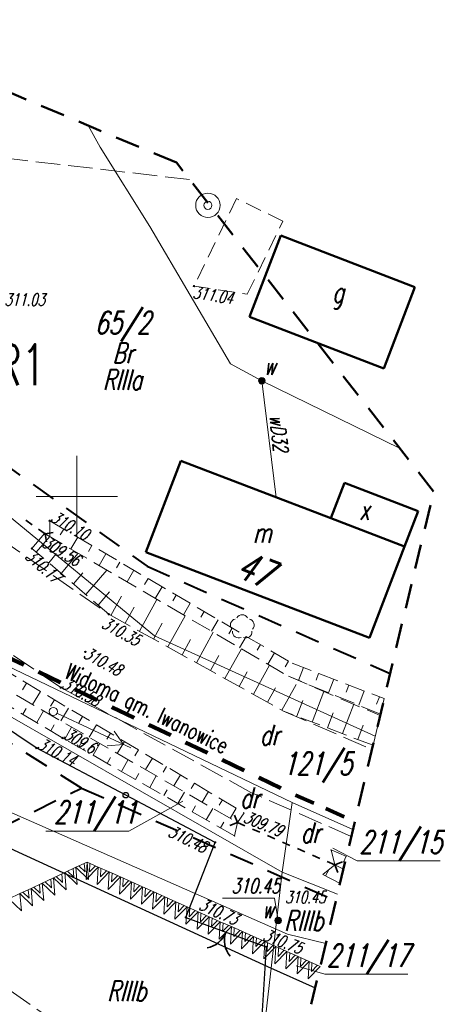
# Model space of a CAD drawing. Header units: metres. Extents: x 7429509 to 7429692, y 5564202 to 5564584.
# Tile 16 of 16: x 7429646 to 7429672, y 5564519 to 5564579. Entities that reach past the tile are written whole.
import ezdxf
from ezdxf.enums import TextEntityAlignment as Align

# ---------------------------------------------------------------- set-up
doc = ezdxf.new("R2010")
doc.units = ezdxf.units.M
doc.header["$MEASUREMENT"] = 0
for name, pattern in [('1', [0]), ('4', [2.5, 1.5, -1]), ('BUD', [0]), ('BUW', [1.5, 1, -0.5]), ('GDE', [0]), ('GUK', [2, 1.5, -0.5]), ('KOU', [2, 1.5, -0.5]), ('UPG', [0]), ('UPW', [0]), ('WSD', [1.75, 1.25, -0.5]), ('WSQ', [1.75, 1.25, -0.5])]:
    doc.linetypes.add(name, pattern=pattern)
doc.layers.get('0').update_dxf_attribs({"color": 250, "linetype": 'CONTINUOUS', "lineweight": 100})
for name, color, linetype, lineweight in [('EADTD_T_0', 7, 'CONTINUOUS', 25), ('EBTPO_L_0', 7, '4', 18), ('EBUOA_T_1', 7, 'CONTINUOUS', 25), ('EBUPP_L_1', 7, 'BUD', 50), ('EDZPD_L_0', 3, 'GDE', 13), ('EDZTD_T_0', 3, 'CONTINUOUS', 18), ('EKLPK_L_0', 3, 'GUK', 18), ('EKLTK_T_0', 3, 'CONTINUOUS', 25), ('ESPPP_L_4', 7, 'CONTINUOUS', 35), ('KRZYZE_L_0', 7, '1', 9), ('MPZP_L_0', 4, '4', 40), ('MPZP_L_1', 214, 'CONTINUOUS', 9), ('MPZP_T_0', 4, 'CONTINUOUS', 20), ('RAMKA_T_0', 7, 'CONTINUOUS', 13), ('SDRPK_L_1', 7, 'KOU', 18), ('SDRPT_L_0', 7, '1', 18), ('SZOPO_L_0', 7, '1', 35), ('SZOPO_T_0', 7, 'CONTINUOUS', 35), ('SZZPZ_T_0', 7, 'CONTINUOUS', 18), ('UEEPA_T_2', 1, 'CONTINUOUS', 18), ('UEEPA_T_3', 7, 'CONTINUOUS', 18), ('UGGPON_L_0', 52, 'UPG', 18), ('UWWOA_T_0', 7, 'CONTINUOUS', 18), ('UWWOC_T_0', 7, 'CONTINUOUS', 25), ('UWWOO_T_0', 5, 'CONTINUOUS', 18), ('UWWPA_T_0', 5, 'CONTINUOUS', 18), ('UWWPA_T_2', 7, 'CONTINUOUS', 18), ('UWWPO_L_0', 5, 'UPW', 18), ('WUKOS_T_1', 7, 'CONTINUOUS', 9), ('WUKPS_L_2', 7, '1', 9), ('ZAKRES_L_0', 7, '4', 50)]:
    doc.layers.add(name, color=color, linetype=linetype, lineweight=lineweight)
doc.styles.get("Standard").update_dxf_attribs({"font": 'Simplex.SHX', "width": 0.75})

# ---------------------------------------------------------------- blocks, each defined once
blk = doc.blocks.new('BGB')
at = {"linetype": 'Continuous'}
for centre, start, end in [((-1.5, 0), 0.00059, 59.99896), ((1.5, 0), 120.00104, 179.99941)]:
    blk.add_arc(centre, 1.5, start, end, dxfattribs=at)
blk = doc.blocks.new('DLN')
at = {"linetype": 'Continuous'}
for centre, start, end in [((0, 0.375), 30.1454, 149.8546), ((-0.357, 0.116), 102.14974, 221.85475), ((0.357, 0.116), 318.14525, 77.85026), ((-0.22, -0.303), 174.15345, 293.84896), ((0.22, -0.303), 246.15104, 5.84655)]:
    blk.add_arc(centre, 0.375, start, end, dxfattribs=at)
blk = doc.blocks.new('PNN')
at = {"linetype": 'Continuous'}
for p, q in [((0.25, 0), (5.25, 0)), ((3.9, 0.5), (4.76605, 0)), ((4.76605, 0), (3.9, -0.5))]:
    blk.add_line(p, q, dxfattribs=at)
blk = doc.blocks.new('SLS')
at = {"linetype": 'Continuous'}
blk.add_circle((0, 0), 0.25, dxfattribs=at)
blk = doc.blocks.new('ZAS')
at = {"linetype": 'Continuous'}
for radius in [0.2, 0.175, 0.15, 0.125, 0.1, 0.075, 0.05, 0.025, 0.00715]:
    blk.add_circle((0, 0), radius, dxfattribs=at)
blk = doc.blocks.new('STD')
at = {"linetype": 'Continuous'}
for radius in [0.75, 0.25]:
    blk.add_circle((0, 0), radius, dxfattribs=at)
blk = doc.blocks.new('WSP')
at = {"linetype": 'Continuous'}
blk.add_circle((0, 0), 0.045, dxfattribs=at)

msp = doc.modelspace()

# ---------------------------------------------------------------- linework, layer by layer
at = {"layer": 'EBTPO_L_0', "linetype": 'BUW', "lineweight": 18}
for p, q in [((7429659.8, 5564568.29), (7429657.19, 5564562.92)), ((7429662.64, 5564566.91), (7429659.8, 5564568.29)), ((7429660.46, 5564562.42), (7429662.64, 5564566.91)), ((7429657.19, 5564562.92), (7429660.46, 5564562.42))]:
    msp.add_line(p, q, dxfattribs=at)
at = {"layer": 'EBUPP_L_1', "linetype": '1'}
for p, q in [((7429662.51, 5564566.02), (7429660.59, 5564561.03)), ((7429670.75, 5564562.85), (7429662.51, 5564566.02)), ((7429668.84, 5564557.87), (7429670.75, 5564562.85)), ((7429660.59, 5564561.03), (7429668.84, 5564557.87)), ((7429656.38, 5564552.2), (7429654.24, 5564546.59)), ((7429665.59, 5564548.66), (7429656.38, 5564552.2)), ((7429665.59, 5564548.66), (7429666.43, 5564550.83)), ((7429666.43, 5564550.83), (7429670.94, 5564549.09)), ((7429670.94, 5564549.09), (7429670.1, 5564546.92)), ((7429670.1, 5564546.92), (7429665.59, 5564548.66)), ((7429654.24, 5564546.59), (7429667.96, 5564541.33)), ((7429667.96, 5564541.33), (7429670.1, 5564546.92))]:
    msp.add_line(p, q, dxfattribs=at)
at = {"layer": 'EDZPD_L_0', "linetype": '1', "lineweight": 18}
for p, q in [((7429633.43, 5564558.99), (7429654.77, 5564541.45)), ((7429638.41, 5564543.1), (7429663.21, 5564531.21)), ((7429637.59, 5564541.25), (7429662.6, 5564526.94)), ((7429654.77, 5564541.45), (7429668.309, 5564535.288)), ((7429662.6, 5564526.94), (7429663.21, 5564531.21)), ((7429663.21, 5564531.21), (7429666.939, 5564529.543)), ((7429662.6, 5564526.94), (7429660.61, 5564509.47)), ((7429665.993, 5564525.577), (7429662.6, 5564526.94))]:
    msp.add_line(p, q, dxfattribs=at)
at = {"layer": 'EDZTD_T_0', "linetype": 'Continuous'}
for p, q in [((7429656.506, 5564531.296), (7429653.182, 5564529.456)), ((7429648.09, 5564529.456), (7429653.182, 5564529.456)), ((7429665.704, 5564528.403), (7429667.21, 5564527.623)), ((7429667.21, 5564527.623), (7429672.303, 5564527.623)), ((7429663.467, 5564521.185), (7429665.218, 5564520.663)), ((7429665.218, 5564520.663), (7429670.311, 5564520.663))]:
    msp.add_line(p, q, dxfattribs=at)
at = {"layer": 'EKLPK_L_0', "linetype": 'GUK'}
for p, q in [((7429656.917, 5564569.461), (7429634.18, 5564572.11)), ((7429634.4, 5564527.63), (7429660.61, 5564509.47))]:
    msp.add_line(p, q, dxfattribs=at)
at = {"layer": 'ESPPP_L_4', "lineweight": 100}
for p, q in [((7429645.39, 5564540.308), (7429646.743, 5564539.66)), ((7429647.644, 5564539.227), (7429648.997, 5564538.579)), ((7429649.899, 5564538.146), (7429651.252, 5564537.498)), ((7429652.153, 5564537.065), (7429653.506, 5564536.417)), ((7429654.408, 5564535.984), (7429655.761, 5564535.336)), ((7429656.663, 5564534.904), (7429658.015, 5564534.255)), ((7429658.917, 5564533.823), (7429660.27, 5564533.174)), ((7429661.172, 5564532.742), (7429662.524, 5564532.093)), ((7429663.414, 5564531.666), (7429664.533, 5564531.166)), ((7429665.279, 5564530.833), (7429666.397, 5564530.333))]:
    msp.add_line(p, q, dxfattribs=at)
at = {"layer": 'KRZYZE_L_0', "linetype": '1'}
for p, q in [((7429650, 5564547.5), (7429650, 5564552.5)), ((7429647.5, 5564550), (7429652.5, 5564550))]:
    msp.add_line(p, q, dxfattribs=at)
at = {"layer": 'MPZP_L_0', "linetype": '4'}
for p, q in [((7429627.004, 5564565.307), (7429654.305, 5564545.722)), ((7429654.305, 5564545.722), (7429669.226, 5564539.13)), ((7429650.28, 5564532.1), (7429635.56, 5564541.36)), ((7429638.407, 5564526.229), (7429650.28, 5564532.1)), ((7429650.28, 5564532.1), (7429665.897, 5564525.171))]:
    msp.add_line(p, q, dxfattribs=at)
at = {"layer": 'MPZP_L_1', "linetype": '4'}
for p, q in [((7429649.251, 5564526.908), (7429649.938, 5564527.231)), ((7429649.812, 5564526.62), (7429649.764, 5564527.15)), ((7429649.938, 5564527.231), (7429650.624, 5564527.554)), ((7429650.025, 5564526.167), (7429649.938, 5564527.231)), ((7429649.938, 5564527.231), (7429650.711, 5564526.49)), ((7429650.111, 5564527.313), (7429650.498, 5564526.943)), ((7429650.498, 5564526.943), (7429650.45, 5564527.473)), ((7429650.624, 5564527.554), (7429650.561, 5564526.487)), ((7429650.561, 5564526.487), (7429651.306, 5564527.249)), ((7429650.624, 5564527.554), (7429651.306, 5564527.249)), ((7429650.711, 5564526.49), (7429650.624, 5564527.554)), ((7429650.797, 5564527.477), (7429650.765, 5564526.943)), ((7429650.765, 5564526.943), (7429651.133, 5564527.327)), ((7429651.306, 5564527.249), (7429651.242, 5564526.182)), ((7429651.306, 5564527.249), (7429651.987, 5564526.944)), ((7429651.478, 5564527.172), (7429651.447, 5564526.638)), ((7429647.878, 5564526.262), (7429648.565, 5564526.585)), ((7429648.439, 5564525.973), (7429648.391, 5564526.503)), ((7429648.565, 5564526.585), (7429649.251, 5564526.908)), ((7429648.652, 5564525.521), (7429648.565, 5564526.585)), ((7429648.565, 5564526.585), (7429649.338, 5564525.844)), ((7429648.738, 5564526.667), (7429649.125, 5564526.297)), ((7429649.125, 5564526.297), (7429649.077, 5564526.826)), ((7429649.338, 5564525.844), (7429649.251, 5564526.908)), ((7429649.251, 5564526.908), (7429650.025, 5564526.167)), ((7429649.425, 5564526.99), (7429649.812, 5564526.62)), ((7429651.242, 5564526.182), (7429651.987, 5564526.944)), ((7429651.447, 5564526.638), (7429651.815, 5564527.021)), ((7429651.987, 5564526.944), (7429651.924, 5564525.877)), ((7429651.924, 5564525.877), (7429652.669, 5564526.639)), ((7429651.987, 5564526.944), (7429652.669, 5564526.639)), ((7429652.16, 5564526.867), (7429652.128, 5564526.333)), ((7429652.128, 5564526.333), (7429652.496, 5564526.716)), ((7429652.669, 5564526.639), (7429652.605, 5564525.572)), ((7429652.669, 5564526.639), (7429653.35, 5564526.334)), ((7429652.841, 5564526.562), (7429652.81, 5564526.028)), ((7429646.505, 5564525.616), (7429647.192, 5564525.939)), ((7429647.066, 5564525.327), (7429647.018, 5564525.857)), ((7429647.192, 5564525.939), (7429647.878, 5564526.262)), ((7429647.279, 5564524.875), (7429647.192, 5564525.939)), ((7429647.192, 5564525.939), (7429647.965, 5564525.198)), ((7429647.366, 5564526.021), (7429647.752, 5564525.65)), ((7429647.752, 5564525.65), (7429647.704, 5564526.18)), ((7429647.965, 5564525.198), (7429647.878, 5564526.262)), ((7429647.878, 5564526.262), (7429648.652, 5564525.521)), ((7429648.052, 5564526.344), (7429648.439, 5564525.973)), ((7429652.605, 5564525.572), (7429653.35, 5564526.334)), ((7429652.81, 5564526.028), (7429653.178, 5564526.411)), ((7429653.35, 5564526.334), (7429653.287, 5564525.266)), ((7429653.287, 5564525.266), (7429654.032, 5564526.029)), ((7429653.35, 5564526.334), (7429654.032, 5564526.029)), ((7429653.523, 5564526.256), (7429653.491, 5564525.723)), ((7429653.491, 5564525.723), (7429653.859, 5564526.106)), ((7429654.032, 5564526.029), (7429653.968, 5564524.961)), ((7429654.032, 5564526.029), (7429654.713, 5564525.723)), ((7429654.204, 5564525.951), (7429654.173, 5564525.418)), ((7429645.819, 5564525.293), (7429646.505, 5564525.616)), ((7429645.819, 5564525.293), (7429646.592, 5564524.552)), ((7429646.592, 5564524.552), (7429646.505, 5564525.616)), ((7429646.505, 5564525.616), (7429647.279, 5564524.875)), ((7429646.679, 5564525.698), (7429647.066, 5564525.327)), ((7429653.968, 5564524.961), (7429654.713, 5564525.723)), ((7429654.173, 5564525.418), (7429654.541, 5564525.801)), ((7429654.713, 5564525.723), (7429654.65, 5564524.656)), ((7429654.65, 5564524.656), (7429655.395, 5564525.418)), ((7429654.713, 5564525.723), (7429655.395, 5564525.418)), ((7429654.886, 5564525.646), (7429654.854, 5564525.112)), ((7429654.854, 5564525.112), (7429655.222, 5564525.496)), ((7429655.395, 5564525.418), (7429655.332, 5564524.351)), ((7429655.395, 5564525.418), (7429656.076, 5564525.113)), ((7429655.568, 5564525.341), (7429655.536, 5564524.807)), ((7429655.332, 5564524.351), (7429656.076, 5564525.113)), ((7429655.536, 5564524.807), (7429655.904, 5564525.19)), ((7429656.076, 5564525.113), (7429656.013, 5564524.046)), ((7429656.013, 5564524.046), (7429656.758, 5564524.808)), ((7429656.076, 5564525.113), (7429656.758, 5564524.808)), ((7429656.249, 5564525.036), (7429656.217, 5564524.502)), ((7429656.217, 5564524.502), (7429656.585, 5564524.885)), ((7429656.758, 5564524.808), (7429656.695, 5564523.741)), ((7429656.758, 5564524.808), (7429657.439, 5564524.503)), ((7429656.931, 5564524.731), (7429656.899, 5564524.197)), ((7429656.695, 5564523.741), (7429657.439, 5564524.503)), ((7429656.899, 5564524.197), (7429657.267, 5564524.58)), ((7429657.439, 5564524.503), (7429657.376, 5564523.435)), ((7429657.376, 5564523.435), (7429658.121, 5564524.197)), ((7429657.439, 5564524.503), (7429658.121, 5564524.197)), ((7429657.612, 5564524.425), (7429657.58, 5564523.892)), ((7429657.58, 5564523.892), (7429657.948, 5564524.275)), ((7429658.121, 5564524.197), (7429658.058, 5564523.13)), ((7429658.121, 5564524.197), (7429658.803, 5564523.892)), ((7429658.294, 5564524.12), (7429658.262, 5564523.587)), ((7429658.058, 5564523.13), (7429658.803, 5564523.892)), ((7429658.262, 5564523.587), (7429658.63, 5564523.97)), ((7429658.803, 5564523.892), (7429658.739, 5564522.825)), ((7429658.739, 5564522.825), (7429659.484, 5564523.587)), ((7429658.803, 5564523.892), (7429659.484, 5564523.587)), ((7429658.975, 5564523.815), (7429658.944, 5564523.281)), ((7429658.944, 5564523.281), (7429659.311, 5564523.664)), ((7429659.484, 5564523.587), (7429659.421, 5564522.52)), ((7429659.484, 5564523.587), (7429660.166, 5564523.282)), ((7429659.657, 5564523.51), (7429659.625, 5564522.976)), ((7429659.421, 5564522.52), (7429660.166, 5564523.282)), ((7429659.625, 5564522.976), (7429659.993, 5564523.359)), ((7429660.166, 5564523.282), (7429660.102, 5564522.215)), ((7429660.102, 5564522.215), (7429660.847, 5564522.977)), ((7429660.166, 5564523.282), (7429660.847, 5564522.977)), ((7429660.338, 5564523.205), (7429660.307, 5564522.671)), ((7429660.307, 5564522.671), (7429660.675, 5564523.054)), ((7429660.847, 5564522.977), (7429660.784, 5564521.909)), ((7429660.847, 5564522.977), (7429661.529, 5564522.672)), ((7429661.02, 5564522.899), (7429660.988, 5564522.366)), ((7429660.784, 5564521.909), (7429661.529, 5564522.672)), ((7429660.988, 5564522.366), (7429661.356, 5564522.749)), ((7429661.529, 5564522.672), (7429661.465, 5564521.604)), ((7429661.465, 5564521.604), (7429662.21, 5564522.366)), ((7429661.529, 5564522.672), (7429662.21, 5564522.366)), ((7429661.701, 5564522.594), (7429661.67, 5564522.061)), ((7429661.67, 5564522.061), (7429662.038, 5564522.444)), ((7429662.21, 5564522.366), (7429662.147, 5564521.299)), ((7429662.21, 5564522.366), (7429662.892, 5564522.061)), ((7429662.383, 5564522.289), (7429662.351, 5564521.755)), ((7429662.147, 5564521.299), (7429662.892, 5564522.061)), ((7429662.351, 5564521.755), (7429662.719, 5564522.139)), ((7429662.892, 5564522.061), (7429662.828, 5564520.994)), ((7429662.828, 5564520.994), (7429663.573, 5564521.756)), ((7429662.892, 5564522.061), (7429663.573, 5564521.756)), ((7429663.064, 5564521.984), (7429663.033, 5564521.45)), ((7429663.033, 5564521.45), (7429663.401, 5564521.833)), ((7429663.573, 5564521.756), (7429663.51, 5564520.689)), ((7429663.573, 5564521.756), (7429664.255, 5564521.451)), ((7429663.746, 5564521.679), (7429663.714, 5564521.145)), ((7429663.51, 5564520.689), (7429664.255, 5564521.451)), ((7429663.714, 5564521.145), (7429664.082, 5564521.528)), ((7429664.255, 5564521.451), (7429664.192, 5564520.384)), ((7429664.192, 5564520.384), (7429664.936, 5564521.146)), ((7429664.255, 5564521.451), (7429664.936, 5564521.146)), ((7429664.428, 5564521.374), (7429664.396, 5564520.84)), ((7429664.396, 5564520.84), (7429664.764, 5564521.223))]:
    msp.add_line(p, q, dxfattribs=at)
at = {"layer": 'SDRPK_L_1', "linetype": 'KOU'}
for p, q in [((7429638.7, 5564552), (7429651.96, 5564542.77)), ((7429649.01, 5564538.27), (7429635.76, 5564547.27)), ((7429651.96, 5564542.77), (7429662.69, 5564536.82)), ((7429660.68, 5564531.83), (7429649.01, 5564538.27)), ((7429662.69, 5564536.82), (7429668.115, 5564534.472)), ((7429666.84, 5564529.125), (7429660.68, 5564531.83))]:
    msp.add_line(p, q, dxfattribs=at)
at = {"layer": 'SDRPT_L_0', "linetype": '1', "lineweight": 35}
for p, q in [((7429646.864, 5564548.546), (7429647.254, 5564548.268)), ((7429647.643, 5564547.991), (7429648.05, 5564547.7)), ((7429648.05, 5564547.7), (7429648.538, 5564547.781)), ((7429648.05, 5564547.7), (7429648.131, 5564547.212)), ((7429659.85, 5564529.98), (7429659.669, 5564530.441)), ((7429659.85, 5564529.98), (7429659.389, 5564529.799)), ((7429660.309, 5564529.781), (7429659.85, 5564529.98)), ((7429661.229, 5564529.381), (7429660.769, 5564529.581)), ((7429662.149, 5564528.98), (7429661.689, 5564529.18)), ((7429663.069, 5564528.58), (7429662.609, 5564528.78)), ((7429663.99, 5564528.18), (7429663.529, 5564528.38)), ((7429664.91, 5564527.78), (7429664.45, 5564527.98)), ((7429665.83, 5564527.38), (7429665.37, 5564527.58)), ((7429666.291, 5564527.561), (7429665.83, 5564527.38)), ((7429666.011, 5564526.919), (7429665.83, 5564527.38))]:
    msp.add_line(p, q, dxfattribs=at)
at = {"layer": 'SZOPO_L_0', "linetype": '1', "lineweight": 25}
for p, q in [((7429647.51, 5564534.56), (7429642.62, 5564537.83)), ((7429653, 5564531.66), (7429647.51, 5564534.56)), ((7429658.49, 5564528.76), (7429653, 5564531.66)), ((7429656.68, 5564524.15), (7429658.49, 5564528.76)), ((7429656.68, 5564524.15), (7429661.61, 5564522.35)), ((7429661.61, 5564522.35), (7429661.176, 5564515.48))]:
    msp.add_line(p, q, dxfattribs=at)
msp.add_circle((7429653, 5564531.66), 0.17, dxfattribs=at)
at = {"layer": 'UGGPON_L_0', "linetype": '1', "lineweight": 25}
for p, q in [((7429634.98, 5564533.43), (7429647.66, 5564527.59)), ((7429647.66, 5564527.59), (7429661.69, 5564521.14)), ((7429661.69, 5564521.14), (7429664.623, 5564519.831))]:
    msp.add_line(p, q, dxfattribs=at)
at = {"layer": 'UWWOC_T_0', "linetype": 'Continuous', "lineweight": 0}
for p in [(7429658.943, 5564525.338), (7429662.35, 5564523.97)]:
    msp.add_line(p, (7429662.135, 5564525.338), dxfattribs=at)
at = {"layer": 'UWWPO_L_0', "linetype": '1'}
for p, q in [((7429650.701, 5564572.777), (7429651.43, 5564571.46)), ((7429651.43, 5564571.46), (7429654.47, 5564566.57)), ((7429654.47, 5564566.57), (7429659.43, 5564558.14)), ((7429659.43, 5564558.14), (7429661.35, 5564557.11)), ((7429661.35, 5564557.11), (7429669.832, 5564552.942)), ((7429661.35, 5564557.11), (7429662.24, 5564549.94)), ((7429633.65, 5564536), (7429662.93, 5564523.13)), ((7429662.93, 5564523.13), (7429665.27, 5564522.544))]:
    msp.add_line(p, q, dxfattribs=at)
at = {"layer": 'WUKPS_L_2', "linetype": 'WSQ'}
for p, q in [((7429648.33, 5564548.51), (7429663.21, 5564539.76)), ((7429648.33, 5564548.51), (7429648.33, 5564547.539)), ((7429647.24, 5564546.81), (7429648.02, 5564547.72)), ((7429651.96, 5564542.77), (7429647.24, 5564546.81)), ((7429639.18, 5564543.16), (7429660.26, 5564530.57)), ((7429652.4, 5564542.53), (7429651.96, 5564542.77)), ((7429649.13, 5564535.17), (7429638.31, 5564541.6)), ((7429663.21, 5564539.76), (7429668.858, 5564537.587)), ((7429668.858, 5564537.587), (7429668.631, 5564536.637)), ((7429668.174, 5564534.722), (7429662.69, 5564536.82)), ((7429668.174, 5564534.722), (7429668.61, 5564536.548)), ((7429659.68, 5564529.16), (7429649.13, 5564535.17)), ((7429660.26, 5564530.57), (7429659.85, 5564529.98)), ((7429659.68, 5564529.16), (7429659.85, 5564529.98)), ((7429665.6, 5564528.3), (7429666.547, 5564527.899)), ((7429665.6, 5564528.3), (7429665.83, 5564527.38)), ((7429665.09, 5564526.79), (7429665.83, 5564527.38)), ((7429666.15, 5564526.236), (7429665.09, 5564526.79))]:
    msp.add_line(p, q, dxfattribs=at)
at = {"layer": 'WUKPS_L_2', "linetype": 'WSD'}
for p, q in [((7429648.02, 5564547.72), (7429662.98, 5564538.96)), ((7429638.71, 5564542.16), (7429659.85, 5564529.98)), ((7429662.98, 5564538.96), (7429668.61, 5564536.548)), ((7429668.631, 5564536.637), (7429662.98, 5564538.96)), ((7429666.36, 5564527.116), (7429665.83, 5564527.38))]:
    msp.add_line(p, q, dxfattribs=at)
at = {"layer": 'WUKPS_L_2', "linetype": '1'}
for p, q in [((7429649.192, 5564548.003), (7429648.98, 5564547.643)), ((7429647.509, 5564546.58), (7429648.33, 5564547.539)), ((7429650.054, 5564547.496), (7429649.631, 5564546.777)), ((7429650.916, 5564546.989), (7429650.705, 5564546.63)), ((7429648.269, 5564545.929), (7429648.738, 5564546.477)), ((7429649.028, 5564545.279), (7429650.083, 5564546.512)), ((7429651.778, 5564546.482), (7429651.357, 5564545.766)), ((7429652.64, 5564545.976), (7429652.43, 5564545.618)), ((7429649.788, 5564544.629), (7429650.374, 5564545.314)), ((7429650.548, 5564543.979), (7429651.837, 5564545.485)), ((7429653.502, 5564545.469), (7429653.083, 5564544.755)), ((7429654.364, 5564544.962), (7429654.155, 5564544.606)), ((7429651.308, 5564543.328), (7429652.011, 5564544.15)), ((7429655.226, 5564544.455), (7429654.809, 5564543.745)), ((7429652.084, 5564542.702), (7429652.73, 5564543.887)), ((7429653.834, 5564541.734), (7429654.915, 5564543.682)), ((7429656.088, 5564543.948), (7429655.88, 5564543.594)), ((7429656.95, 5564543.441), (7429656.534, 5564542.734)), ((7429652.96, 5564542.219), (7429653.506, 5564543.204)), ((7429657.812, 5564542.934), (7429657.605, 5564542.582)), ((7429654.708, 5564541.249), (7429655.243, 5564542.213)), ((7429655.583, 5564540.764), (7429656.642, 5564542.672)), ((7429658.674, 5564542.427), (7429658.26, 5564541.724)), ((7429657.332, 5564539.793), (7429658.368, 5564541.661)), ((7429659.536, 5564541.92), (7429659.33, 5564541.569)), ((7429656.457, 5564540.279), (7429656.981, 5564541.222)), ((7429660.398, 5564541.413), (7429659.986, 5564540.713)), ((7429659.08, 5564538.823), (7429660.094, 5564540.65)), ((7429661.26, 5564540.907), (7429661.055, 5564540.557)), ((7429662.122, 5564540.4), (7429661.712, 5564539.702)), ((7429658.206, 5564539.308), (7429658.719, 5564540.232)), ((7429662.984, 5564539.893), (7429662.78, 5564539.545)), ((7429659.955, 5564538.338), (7429660.456, 5564539.241)), ((7429660.829, 5564537.853), (7429661.821, 5564539.639)), ((7429663.899, 5564539.495), (7429663.596, 5564538.707)), ((7429664.832, 5564539.136), (7429664.676, 5564538.731)), ((7429646.907, 5564538.545), (7429646.661, 5564538.133)), ((7429665.765, 5564538.777), (7429665.446, 5564537.946)), ((7429647.765, 5564538.032), (7429647.281, 5564537.222)), ((7429661.704, 5564537.367), (7429662.194, 5564538.25)), ((7429662.578, 5564536.882), (7429663.456, 5564538.464)), ((7429664.438, 5564536.151), (7429665.156, 5564538.028)), ((7429666.699, 5564538.417), (7429666.535, 5564537.992)), ((7429667.632, 5564538.058), (7429667.296, 5564537.186)), ((7429648.624, 5564537.52), (7429648.386, 5564537.121)), ((7429663.504, 5564536.508), (7429663.87, 5564537.465)), ((7429668.565, 5564537.699), (7429668.393, 5564537.252)), ((7429646.673, 5564536.63), (7429646.881, 5564536.981)), ((7429647.533, 5564536.119), (7429647.956, 5564536.833)), ((7429649.482, 5564537.007), (7429649.014, 5564536.223)), ((7429665.372, 5564535.794), (7429665.724, 5564536.714)), ((7429666.306, 5564535.437), (7429666.996, 5564537.239)), ((7429650.341, 5564536.494), (7429650.111, 5564536.109)), ((7429648.392, 5564535.608), (7429648.608, 5564535.971)), ((7429649.253, 5564535.1), (7429649.676, 5564535.842)), ((7429651.199, 5564535.981), (7429650.747, 5564535.225)), ((7429667.24, 5564535.079), (7429667.578, 5564535.962)), ((7429650.122, 5564534.605), (7429650.332, 5564534.974)), ((7429652.058, 5564535.469), (7429651.836, 5564535.097)), ((7429652.917, 5564534.956), (7429652.481, 5564534.226)), ((7429650.991, 5564534.11), (7429651.409, 5564534.843)), ((7429653.775, 5564534.443), (7429653.561, 5564534.085)), ((7429651.86, 5564533.615), (7429652.068, 5564533.98)), ((7429652.729, 5564533.12), (7429653.142, 5564533.845)), ((7429654.634, 5564533.93), (7429654.214, 5564533.227)), ((7429655.492, 5564533.418), (7429655.286, 5564533.073)), ((7429653.598, 5564532.625), (7429653.803, 5564532.985)), ((7429654.467, 5564532.13), (7429654.875, 5564532.847)), ((7429656.351, 5564532.905), (7429655.947, 5564532.229)), ((7429655.335, 5564531.635), (7429655.538, 5564531.991)), ((7429657.209, 5564532.392), (7429657.011, 5564532.061)), ((7429658.068, 5564531.879), (7429657.68, 5564531.23)), ((7429656.204, 5564531.14), (7429656.608, 5564531.848)), ((7429658.926, 5564531.367), (7429658.736, 5564531.049)), ((7429657.073, 5564530.645), (7429657.274, 5564530.997)), ((7429657.942, 5564530.15), (7429658.341, 5564530.85)), ((7429659.785, 5564530.854), (7429659.413, 5564530.232)), ((7429658.811, 5564529.655), (7429659.009, 5564530.003)), ((7429666.521, 5564527.91), (7429666.368, 5564527.549)), ((7429665.264, 5564526.699), (7429665.465, 5564527.083))]:
    msp.add_line(p, q, dxfattribs=at)
for p in [(7429648.33, 5564548.51), (7429668.174, 5564534.722), (7429659.68, 5564529.16), (7429665.6, 5564528.3), (7429666.15, 5564526.236)]:
    msp.add_point(p, dxfattribs=at)
at = {"layer": 'ZAKRES_L_0', "linetype": '4'}
for p, q in [((7429656.104, 5564570.5), (7429635.273, 5564579.278)), ((7429671.892, 5564550.308), (7429656.104, 5564570.5)), ((7429649.305, 5564455.604), (7429671.892, 5564550.308))]:
    msp.add_line(p, q, dxfattribs=at)

# ---------------------------------------------------------------- block references
at = {"layer": 'SZOPO_T_0', "rotation": 159.9422838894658}
msp.add_blockref('BGB', (7429659.145, 5564523.25), dxfattribs=at)
at = {"layer": 'SZZPZ_T_0'}
msp.add_blockref('DLN', (7429660.15, 5564541.99), dxfattribs=at)
at = {"layer": 'UEEPA_T_2', "rotation": 334.8013489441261}
msp.add_blockref('PNN', (7429648.55, 5564536.8), dxfattribs=at)
at = {"layer": 'UEEPA_T_3'}
msp.add_blockref('SLS', (7429648.55, 5564536.8), dxfattribs=at)
at = {"layer": 'UWWPA_T_0'}
for p in [(7429661.35, 5564557.11), (7429662.35, 5564523.97)]:
    msp.add_blockref('ZAS', p, dxfattribs=at)
at = {"layer": 'UWWPA_T_2'}
msp.add_blockref('STD', (7429658.04, 5564567.88), dxfattribs=at)
at = {"layer": 'WUKOS_T_1'}
for p in [(7429657.19, 5564562.92), (7429648.33, 5564548.51), (7429648.02, 5564547.72), (7429647.24, 5564546.81), (7429651.96, 5564542.77), (7429650.52, 5564540.46), (7429649.01, 5564538.27), (7429649.13, 5564535.17), (7429647.51, 5564534.56), (7429659.85, 5564529.98), (7429658.49, 5564528.76), (7429656.68, 5564524.15), (7429662.35, 5564523.97), (7429661.61, 5564522.35)]:
    msp.add_blockref('WSP', p, dxfattribs=at)

# ---------------------------------------------------------------- texts
at = {"layer": 'EADTD_T_0', "oblique": 15, "width": 0.7}
msp.add_text('47', height=1.7361, rotation=338.927, dxfattribs=at).set_placement((7429660.643, 5564544.71), align=Align.CENTER)
at = {"layer": 'EBUOA_T_1', "oblique": 15, "width": 0.7}
for s, p in [('g', (7429666.014, 5564562.331)), ('x', (7429667.64, 5564549.2)), ('m', (7429661.363, 5564547.789))]:
    msp.add_text(s, height=1.25, dxfattribs=at).set_placement(p, align=Align.MIDDLE)
at = {"layer": 'EDZTD_T_0', "oblique": 15, "width": 0.7}
for s, p in [('65/2', (7429651.095, 5564561.368)), ('121/5', (7429662.643, 5564534.299)), ('211/15', (7429667.334, 5564529.475))]:
    msp.add_text(s, height=1.3889, dxfattribs=at).set_placement(p, align=Align.TOP_LEFT)
msp.add_text('211/11', height=1.3889, dxfattribs=at).set_placement((7429653.679, 5564529.919), align=Align.RIGHT)
msp.add_text('211/17', height=1.3889, dxfattribs=at).set_placement((7429665.342, 5564521.126))
at = {"layer": 'EKLTK_T_0', "oblique": 15, "width": 0.7}
for s, p in [('Br', (7429652.183, 5564558.181)), ('dr', (7429661.222, 5564534.738)), ('dr', (7429660.006, 5564530.872)), ('dr', (7429663.728, 5564528.736))]:
    msp.add_text(s, height=1.25, dxfattribs=at).set_placement(p)
for s, p in [('RIIIa', (7429651.583, 5564557.806)), ('RIIIb', (7429662.715, 5564524.577)), ('RIIIb', (7429651.847, 5564520.267))]:
    msp.add_text(s, height=1.25, dxfattribs=at).set_placement(p, align=Align.TOP_LEFT)
at = {"layer": 'MPZP_T_0', "width": 0.7}
msp.add_text('R1', height=2.5, dxfattribs=at).set_placement((7429645.02, 5564559.341), align=Align.TOP_LEFT)
at = {"layer": 'RAMKA_T_0', "width": 0.7}
msp.add_text('Widoma gm. Iwanowice', height=1, rotation=334.32548, dxfattribs=at).set_placement((7429649.613, 5564539.797), align=Align.TOP_LEFT)
at = {"layer": 'UWWOA_T_0', "oblique": 15, "width": 0.7}
for p in [(7429661.48, 5564557.461), (7429661.362, 5564524.1)]:
    msp.add_text('w', height=1.08, dxfattribs=at).set_placement(p)
at = {"layer": 'UWWOC_T_0', "lineweight": 9, "oblique": 15, "width": 0.7}
msp.add_text('310.45', height=0.9, dxfattribs=at).set_placement((7429662.457, 5564525.638), align=Align.RIGHT)
at = {"layer": 'UWWOO_T_0', "lineweight": 9, "oblique": 15, "width": 0.7}
msp.add_text('wD32', height=0.9, rotation=277.013, dxfattribs=at).set_placement((7429661.812, 5564554.954))
at = {"layer": 'WUKOS_T_1', "oblique": 15, "width": 0.7}
for s, rotation, p in [('311.04', 351.306, (7429657.19, 5564562.92)), ('309.56', 329.13501, (7429648.189, 5564547.598)), ('310.17', 318.80301, (7429647.24, 5564546.81)), ('310.35', 330.98999, (7429651.818, 5564542.64)), ('310.75', 338.42855, (7429661.632, 5564523.482))]:
    msp.add_text(s, height=0.75, rotation=rotation, dxfattribs=at).set_placement(p, align=Align.TOP_LEFT)
for s, p in [('311.03', (7429645.56, 5564561.71)), ('310.45', (7429662.779, 5564525.022))]:
    msp.add_text(s, height=0.75, dxfattribs=at).set_placement(p)
for s, rotation, p in [('310.10', 329.98401, (7429648.33, 5564548.51)), ('310.58', 331.108, (7429649.01, 5564538.27)), ('309.6', 330.33099, (7429649.13, 5564535.17)), ('310.14', 332.155, (7429647.51, 5564534.56)), ('309.79', 337.6495, (7429660.168, 5564530.022)), ('310.48', 334.51801, (7429655.539, 5564529.158))]:
    msp.add_text(s, height=0.75, rotation=rotation, dxfattribs=at).set_placement(p)
msp.add_text('310.48', height=0.75, rotation=331.362, dxfattribs=at).set_placement((7429650.52, 5564540.46), align=Align.MIDDLE_LEFT)
msp.add_text('310.73', height=0.75, rotation=335.60608, dxfattribs=at).set_placement((7429659.991, 5564524.332), align=Align.TOP_RIGHT)

doc.saveas('drawing.dxf')
